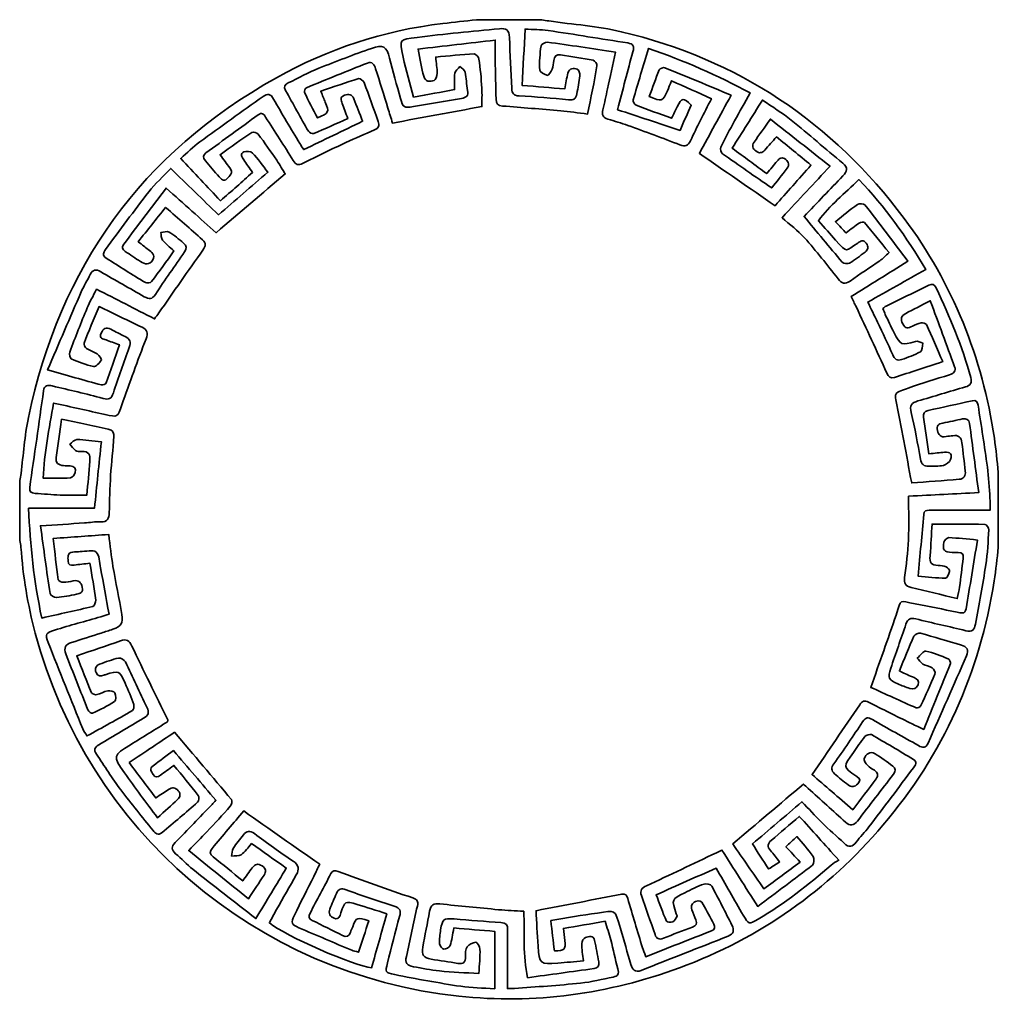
# Model space of a CAD drawing. Header units: inches. Extents: x 3.5 to 54.3, y -95 to -43.9.
import ezdxf

# ---------------------------------------------------------------- set-up
doc = ezdxf.new("R2010")
doc.units = ezdxf.units.IN
doc.header["$MEASUREMENT"] = 0

msp = doc.modelspace()

# ---------------------------------------------------------------- linework, layer by layer
at = {"lineweight": 35}
for points, knots in [([(54.323, -71.244), (54.253, -71.825), (54.203, -72.409), (54.112, -72.986), (53.36, -77.747), (51.469, -81.987), (48.333, -85.665), (45.45, -89.046), (41.946, -91.531), (37.776, -93.064), (34.071, -94.426), (30.25, -94.959), (26.315, -94.537), (15.768, -93.406), (7.068, -85.95), (4.332, -75.704), (3.941, -74.238), (3.691, -72.746), (3.588, -71.23), (3.581, -71.116), (3.545, -71.004), (3.523, -70.891), (3.523, -69.856), (3.523, -68.821), (3.523, -67.787), (3.546, -67.661), (3.574, -67.537), (3.591, -67.411), (3.717, -66.446), (3.778, -65.467), (3.976, -64.517), (5.605, -56.703), (9.855, -50.782), (16.846, -46.884), (19.536, -45.384), (22.417, -44.423), (25.488, -44.07), (26.069, -44.003), (26.649, -43.936), (27.229, -43.868), (28.358, -43.868), (29.487, -43.868), (30.616, -43.868), (30.742, -43.891), (30.867, -43.917), (30.994, -43.935), (32.247, -44.116), (33.523, -44.201), (34.75, -44.491), (40.818, -45.925), (45.71, -49.189), (49.433, -54.176), (51.966, -57.57), (53.495, -61.398), (54.119, -65.586), (54.207, -66.175), (54.256, -66.771), (54.323, -67.363), (54.323, -68.657), (54.323, -69.95), (54.323, -71.244)], [0, 0, 0, 0, 1, 1, 1, 2, 2, 2, 3, 3, 3, 4, 4, 4, 5, 5, 5, 6, 6, 6, 7, 7, 7, 8, 8, 8, 9, 9, 9, 10, 10, 10, 11, 11, 11, 12, 12, 12, 13, 13, 13, 14, 14, 14, 15, 15, 15, 16, 16, 16, 17, 17, 17, 18, 18, 18, 19, 19, 19, 20, 20, 20, 20]), ([(31.092, -90.611), (31.935, -90.474), (32.719, -90.331), (33.508, -90.223), (34.468, -90.092), (34.398, -89.955), (34.715, -91.032), (34.897, -91.65), (35.066, -92.272), (35.247, -92.892), (35.326, -93.164), (35.469, -93.324), (35.788, -93.197), (37.291, -92.603), (38.798, -92.017), (40.302, -91.422), (40.574, -91.314), (40.632, -91.113), (40.498, -90.852), (40.15, -90.174), (39.814, -89.489), (39.444, -88.822), (39.396, -88.735), (39.157, -88.679), (39.045, -88.718), (38.703, -88.838), (38.377, -89.005), (38.052, -89.167), (37.354, -89.514), (37.356, -89.518), (37.604, -90.261), (37.619, -90.305), (37.664, -90.365), (37.649, -90.39), (37.584, -90.499), (37.521, -90.637), (37.42, -90.686), (37.335, -90.728), (37.12, -90.695), (37.095, -90.637), (36.896, -90.183), (36.728, -89.715), (36.56, -89.277), (37.647, -88.794), (38.65, -88.348), (39.674, -87.894), (40.16, -88.735), (40.623, -89.537), (41.086, -90.339), (41.361, -90.816), (41.366, -90.825), (41.858, -90.536), (43.219, -89.733), (44.459, -88.765), (45.65, -87.731), (45.756, -87.64), (45.887, -87.577), (46.04, -87.48), (45.303, -86.661), (44.655, -85.941), (43.993, -85.207), (43.485, -85.643), (43.017, -86.054), (42.538, -86.451), (42.33, -86.624), (42.321, -86.78), (42.497, -86.979), (42.658, -87.162), (42.801, -87.362), (42.971, -87.578), (42.779, -87.698), (42.605, -87.806), (42.395, -87.937), (42.1, -87.479), (41.825, -87.05), (41.561, -86.639), (42.426, -85.901), (43.253, -85.195), (44.129, -84.447), (44.477, -84.814), (44.806, -85.181), (45.158, -85.526), (45.536, -85.896), (45.944, -86.234), (46.322, -86.604), (46.574, -86.852), (46.75, -86.794), (46.946, -86.539), (47.153, -86.268), (47.399, -86.028), (47.605, -85.757), (48.381, -84.739), (49.149, -83.714), (49.915, -82.688), (50.016, -82.553), (50.155, -82.393), (49.915, -82.25), (49.19, -81.817), (48.467, -81.38), (47.732, -80.964), (47.66, -80.924), (47.467, -80.99), (47.401, -81.067), (47.182, -81.326), (46.989, -81.609), (46.797, -81.89), (46.312, -82.601), (46.176, -82.647), (46.972, -83.133), (46.982, -83.139), (46.99, -83.148), (47, -83.154), (47.181, -83.266), (47.159, -83.381), (47.024, -83.521), (46.866, -83.686), (46.699, -83.711), (46.524, -83.576), (46.282, -83.389), (46.047, -83.195), (45.818, -82.993), (45.64, -82.837), (45.642, -82.681), (45.788, -82.476), (46.3, -81.759), (46.8, -81.033), (47.28, -80.295), (47.435, -80.056), (47.561, -80.056), (47.784, -80.185), (48.577, -80.643), (49.381, -81.081), (50.176, -81.535), (50.397, -81.661), (50.559, -81.677), (50.677, -81.407), (51.341, -79.895), (52.012, -78.385), (52.677, -76.872), (52.803, -76.586), (52.699, -76.405), (52.403, -76.319), (51.695, -76.112), (50.989, -75.893), (50.276, -75.703), (50.181, -75.677), (49.982, -75.764), (49.944, -75.849), (49.676, -76.442), (49.437, -77.049), (49.185, -77.664), (49.363, -77.747), (49.478, -77.802), (49.595, -77.854), (49.712, -77.907), (49.832, -77.955), (49.949, -78.01), (50.105, -78.082), (50.251, -78.158), (50.159, -78.378), (50.074, -78.582), (49.922, -78.629), (49.731, -78.567), (49.519, -78.499), (49.31, -78.419), (49.104, -78.334), (48.63, -78.139), (48.573, -78.016), (48.74, -77.524), (49, -76.757), (49.268, -75.994), (49.528, -75.228), (49.615, -74.973), (49.755, -74.888), (50.036, -74.959), (50.9, -75.177), (51.774, -75.354), (52.637, -75.576), (52.97, -75.661), (53.083, -75.541), (53.135, -75.242), (53.312, -74.213), (53.516, -73.188), (53.673, -72.157), (53.765, -71.554), (53.795, -70.942), (53.828, -70.332), (53.833, -70.239), (53.702, -70.055), (53.63, -70.054), (52.729, -70.034), (51.827, -70.041), (50.882, -70.041), (50.851, -70.562), (50.834, -71.124), (50.778, -71.681), (50.743, -72.026), (50.848, -72.189), (51.205, -72.185), (51.343, -72.184), (51.493, -72.206), (51.617, -72.263), (51.699, -72.3), (51.804, -72.432), (51.791, -72.5), (51.764, -72.631), (51.659, -72.852), (51.589, -72.85), (51.116, -72.841), (50.645, -72.784), (50.159, -72.741), (50.262, -71.625), (50.361, -70.585), (50.451, -69.544), (50.467, -69.351), (50.57, -69.322), (50.732, -69.323), (51.344, -69.328), (51.955, -69.325), (52.567, -69.325), (52.998, -69.325), (53.43, -69.325), (53.892, -69.325), (53.892, -69.089), (53.904, -68.891), (53.89, -68.695), (53.853, -68.156), (53.829, -67.614), (53.756, -67.08), (53.611, -66.01), (53.436, -64.945), (53.276, -63.877), (53.25, -63.699), (53.185, -63.591), (52.978, -63.637), (52.212, -63.809), (51.445, -63.979), (50.677, -64.145), (50.477, -64.188), (50.404, -64.299), (50.434, -64.496), (50.529, -65.118), (50.621, -65.741), (50.72, -66.396), (51.024, -66.365), (51.278, -66.334), (51.533, -66.315), (51.828, -66.294), (51.946, -66.414), (51.842, -66.688), (51.791, -66.821), (51.617, -66.96), (51.474, -66.993), (51.227, -67.051), (50.961, -67.031), (50.703, -67.04), (50.451, -67.049), (50.328, -66.933), (50.282, -66.675), (50.138, -65.866), (49.998, -65.055), (49.802, -64.259), (49.712, -63.891), (49.824, -63.748), (50.148, -63.654), (50.97, -63.416), (51.786, -63.156), (52.611, -62.926), (52.889, -62.848), (52.969, -62.706), (52.897, -62.442), (52.455, -60.83), (51.809, -59.296), (51.099, -57.787), (51.008, -57.593), (50.89, -57.561), (50.71, -57.648), (49.973, -58.009), (49.234, -58.367), (48.498, -58.73), (48.438, -58.759), (48.39, -58.814), (48.335, -58.859), (48.378, -58.97), (48.41, -59.071), (48.455, -59.165), (48.6, -59.473), (48.742, -59.783), (48.9, -60.084), (49.27, -60.79), (49.272, -60.78), (50.03, -60.561), (50.138, -60.53), (50.282, -60.622), (50.41, -60.657), (50.368, -60.81), (50.373, -61.044), (50.276, -61.099), (49.973, -61.271), (49.636, -61.386), (49.305, -61.501), (49.083, -61.578), (48.938, -61.486), (48.839, -61.259), (48.592, -60.689), (48.321, -60.129), (48.055, -59.567), (47.892, -59.22), (47.72, -58.878), (47.546, -58.522), (48.564, -57.95), (49.555, -57.393), (50.563, -56.827), (49.55, -55.15), (48.443, -53.581), (47.083, -52.161), (46.368, -52.89), (45.56, -53.497), (44.988, -54.308), (45.314, -54.674), (45.594, -54.99), (45.877, -55.303), (46.515, -56.01), (46.377, -55.879), (47.022, -55.458), (47.178, -55.356), (47.313, -55.261), (47.467, -55.471), (47.603, -55.654), (47.571, -55.799), (47.406, -55.925), (47.145, -56.125), (46.888, -56.335), (46.606, -56.499), (46.514, -56.552), (46.287, -56.526), (46.222, -56.45), (45.549, -55.669), (44.897, -54.87), (44.241, -54.079), (44.925, -53.363), (45.585, -52.66), (46.259, -51.972), (46.492, -51.734), (46.532, -51.554), (46.25, -51.321), (45.353, -50.58), (44.481, -49.81), (43.576, -49.08), (43.115, -48.708), (42.603, -48.4), (42.08, -48.04), (41.537, -48.903), (41.027, -49.712), (40.509, -50.536), (41.131, -50.994), (41.712, -51.422), (42.299, -51.855), (42.495, -51.619), (42.667, -51.411), (42.841, -51.205), (42.967, -51.056), (43.097, -50.966), (43.287, -51.127), (43.45, -51.264), (43.494, -51.407), (43.36, -51.581), (43.089, -51.931), (42.813, -52.279), (42.56, -52.601), (41.685, -51.994), (40.842, -51.416), (40.012, -50.821), (39.937, -50.766), (39.882, -50.57), (39.921, -50.488), (40.14, -50.022), (40.385, -49.567), (40.633, -49.114), (40.89, -48.643), (41.16, -48.179), (41.448, -47.67), (39.743, -46.758), (38.019, -45.996), (36.169, -45.362), (35.885, -46.295), (35.618, -47.155), (35.371, -48.022), (35.349, -48.099), (35.442, -48.273), (35.519, -48.304), (36.118, -48.538), (36.725, -48.749), (37.362, -48.979), (37.472, -48.762), (37.573, -48.579), (37.658, -48.39), (37.872, -47.909), (37.996, -47.887), (38.382, -48.296), (38.194, -48.722), (38.002, -49.156), (37.801, -49.612), (36.696, -49.246), (35.642, -48.898), (34.562, -48.54), (34.833, -47.502), (35.077, -46.513), (35.357, -45.534), (35.441, -45.24), (35.364, -45.12), (35.09, -45.077), (33.712, -44.86), (32.334, -44.635), (30.954, -44.432), (30.567, -44.375), (30.17, -44.381), (29.76, -44.357), (29.707, -45.349), (29.658, -46.285), (29.606, -47.275), (30.367, -47.34), (31.086, -47.401), (31.817, -47.463), (31.875, -47.166), (31.914, -46.898), (31.982, -46.638), (32.049, -46.381), (32.279, -46.369), (32.467, -46.431), (32.544, -46.457), (32.611, -46.661), (32.6, -46.777), (32.572, -47.092), (32.497, -47.402), (32.446, -47.714), (32.404, -47.967), (32.287, -48.058), (32.011, -48.029), (31.159, -47.939), (30.304, -47.866), (29.448, -47.822), (29.152, -47.806), (29.079, -47.706), (29.071, -47.427), (29.044, -46.547), (28.97, -45.668), (28.951, -44.788), (28.943, -44.392), (28.754, -44.305), (28.423, -44.339), (26.999, -44.486), (25.569, -44.592), (24.152, -44.793), (23.226, -44.924), (23.225, -44.817), (23.429, -45.819), (23.57, -46.514), (23.784, -47.195), (23.966, -47.886), (24.725, -47.749), (25.402, -47.626), (26.1, -47.499), (26.1, -47.201), (26.073, -46.917), (26.113, -46.643), (26.131, -46.519), (26.283, -46.415), (26.374, -46.302), (26.469, -46.398), (26.622, -46.482), (26.647, -46.594), (26.715, -46.902), (26.707, -47.226), (26.771, -47.535), (26.83, -47.821), (26.704, -47.91), (26.457, -47.951), (25.624, -48.09), (24.792, -48.241), (23.959, -48.379), (23.473, -48.46), (23.424, -48.435), (23.29, -47.964), (23.09, -47.264), (22.915, -46.558), (22.724, -45.857), (22.558, -45.244), (22.392, -45.14), (21.786, -45.355), (20.869, -45.68), (19.956, -46.022), (19.055, -46.389), (18.513, -46.61), (17.996, -46.892), (17.468, -47.148), (17.295, -47.231), (17.217, -47.346), (17.325, -47.54), (17.721, -48.247), (18.107, -48.958), (18.512, -49.659), (18.554, -49.731), (18.72, -49.806), (18.786, -49.779), (19.377, -49.533), (19.958, -49.265), (20.555, -48.997), (20.445, -48.698), (20.354, -48.458), (20.269, -48.215), (20.213, -48.053), (20.111, -47.887), (20.379, -47.791), (20.608, -47.71), (20.773, -47.739), (20.867, -47.972), (21.02, -48.35), (21.164, -48.731), (21.324, -49.14), (20.288, -49.637), (19.287, -50.118), (18.267, -50.607), (18.19, -50.487), (18.125, -50.392), (18.067, -50.294), (17.609, -49.528), (17.141, -48.768), (16.704, -47.99), (16.548, -47.713), (16.398, -47.68), (16.158, -47.852), (15.061, -48.639), (13.958, -49.416), (12.87, -50.214), (12.525, -50.467), (12.219, -50.773), (11.881, -51.066), (12.59, -51.822), (13.262, -52.538), (13.945, -53.266), (14.519, -52.76), (15.062, -52.281), (15.614, -51.793), (15.447, -51.56), (15.293, -51.355), (15.15, -51.141), (15.056, -51.002), (14.955, -50.815), (15.161, -50.725), (15.283, -50.671), (15.526, -50.698), (15.61, -50.787), (15.897, -51.092), (16.138, -51.44), (16.406, -51.784), (15.542, -52.526), (14.709, -53.243), (13.839, -53.991), (13.026, -53.202), (12.21, -52.411), (11.362, -51.589), (10.972, -52.001), (10.559, -52.374), (10.221, -52.805), (9.454, -53.785), (8.723, -54.792), (7.983, -55.792), (7.873, -55.94), (7.8, -56.107), (8.016, -56.242), (8.691, -56.668), (9.362, -57.1), (10.046, -57.511), (10.12, -57.555), (10.317, -57.521), (10.368, -57.454), (10.767, -56.937), (11.144, -56.402), (11.531, -55.87), (11.306, -55.662), (11.099, -55.502), (10.936, -55.305), (10.861, -55.213), (10.873, -55.05), (10.845, -54.919), (10.99, -54.905), (11.172, -54.83), (11.274, -54.89), (11.546, -55.048), (11.784, -55.264), (12.034, -55.459), (12.204, -55.592), (12.21, -55.733), (12.084, -55.913), (11.572, -56.644), (11.061, -57.376), (10.57, -58.121), (10.399, -58.381), (10.236, -58.383), (9.993, -58.242), (9.241, -57.806), (8.479, -57.389), (7.73, -56.948), (7.48, -56.802), (7.319, -56.832), (7.189, -57.086), (7.034, -57.389), (6.855, -57.68), (6.719, -57.991), (6.137, -59.321), (5.567, -60.657), (4.971, -62.042), (5.962, -62.321), (6.861, -62.579), (7.764, -62.821), (7.836, -62.84), (7.994, -62.772), (8.016, -62.71), (8.253, -62.065), (8.469, -61.413), (8.699, -60.738), (8.441, -60.645), (8.22, -60.573), (8.004, -60.485), (7.856, -60.424), (7.63, -60.415), (7.755, -60.136), (7.861, -59.901), (7.999, -59.801), (8.248, -59.931), (8.498, -60.061), (8.75, -60.186), (9.002, -60.312), (9.251, -60.436), (9.318, -60.598), (9.211, -60.879), (8.916, -61.658), (8.639, -62.443), (8.384, -63.236), (8.286, -63.544), (8.149, -63.598), (7.848, -63.518), (6.976, -63.285), (6.095, -63.084), (5.217, -62.871), (4.988, -62.816), (4.805, -62.821), (4.762, -63.128), (4.527, -64.8), (4.283, -66.472), (4.043, -68.144), (4.013, -68.352), (4.113, -68.44), (4.319, -68.45), (4.753, -68.473), (5.186, -68.519), (5.62, -68.534), (6.074, -68.549), (6.528, -68.537), (7.013, -68.537), (7.064, -67.943), (7.113, -67.359), (7.165, -66.775), (7.193, -66.46), (7.125, -66.24), (6.736, -66.278), (6.635, -66.288), (6.507, -66.278), (6.428, -66.223), (6.311, -66.141), (6.226, -66.012), (6.127, -65.902), (6.246, -65.815), (6.366, -65.65), (6.482, -65.653), (6.901, -65.66), (7.319, -65.724), (7.761, -65.77), (7.641, -66.933), (7.525, -68.059), (7.406, -69.217), (6.253, -69.217), (5.13, -69.217), (3.985, -69.217), (4.061, -71.139), (4.268, -73.006), (4.666, -74.916), (5.592, -74.709), (6.462, -74.522), (7.326, -74.309), (7.399, -74.291), (7.485, -74.089), (7.471, -73.984), (7.387, -73.359), (7.277, -72.736), (7.169, -72.075), (6.877, -72.108), (6.613, -72.137), (6.349, -72.168), (6.182, -72.188), (6.034, -72.179), (6.033, -71.956), (6.033, -71.761), (5.982, -71.533), (6.277, -71.497), (6.405, -71.481), (6.535, -71.474), (6.664, -71.472), (6.949, -71.467), (7.327, -71.355), (7.492, -71.495), (7.672, -71.646), (7.664, -72.03), (7.719, -72.316), (7.871, -73.107), (8.013, -73.9), (8.162, -74.709), (8.001, -74.762), (7.87, -74.81), (7.736, -74.848), (6.936, -75.08), (6.133, -75.298), (5.337, -75.543), (4.865, -75.689), (4.83, -75.74), (5.006, -76.192), (5.589, -77.688), (6.194, -79.175), (6.795, -80.664), (6.842, -80.78), (6.923, -80.882), (7.015, -81.036), (7.82, -80.591), (8.601, -80.167), (9.371, -79.722), (9.437, -79.684), (9.477, -79.498), (9.446, -79.41), (9.313, -79.034), (9.159, -78.666), (8.995, -78.302), (8.689, -77.621), (8.685, -77.624), (7.965, -77.862), (7.943, -77.87), (7.919, -77.872), (7.897, -77.881), (7.721, -77.958), (7.576, -77.939), (7.49, -77.746), (7.399, -77.543), (7.478, -77.391), (7.666, -77.318), (7.993, -77.191), (8.325, -77.066), (8.666, -76.99), (8.764, -76.969), (8.958, -77.092), (9.01, -77.197), (9.394, -77.975), (9.742, -78.771), (10.126, -79.549), (10.26, -79.82), (10.206, -79.969), (9.956, -80.115), (9.176, -80.571), (8.407, -81.048), (7.625, -81.502), (7.4, -81.633), (7.359, -81.762), (7.506, -81.975), (7.93, -82.595), (8.325, -83.237), (8.774, -83.838), (9.307, -84.554), (9.882, -85.239), (10.444, -85.932), (10.564, -86.08), (10.702, -86.227), (10.913, -86.049), (11.531, -85.526), (12.155, -85.01), (12.76, -84.473), (12.826, -84.414), (12.842, -84.193), (12.786, -84.12), (12.381, -83.593), (11.951, -83.085), (11.525, -82.567), (11.264, -82.756), (11.045, -82.912), (10.828, -83.072), (10.691, -83.173), (10.576, -83.228), (10.451, -83.04), (10.342, -82.877), (10.26, -82.732), (10.45, -82.585), (10.801, -82.314), (11.158, -82.051), (11.501, -81.793), (12.251, -82.669), (12.974, -83.514), (13.707, -84.369), (13.632, -84.451), (13.571, -84.52), (13.507, -84.586), (12.871, -85.246), (12.239, -85.911), (11.595, -86.564), (11.379, -86.782), (11.391, -86.949), (11.619, -87.145), (11.922, -87.405), (12.193, -87.704), (12.506, -87.951), (13.58, -88.802), (14.667, -89.637), (15.786, -90.508), (16.343, -89.584), (16.848, -88.746), (17.363, -87.891), (16.731, -87.447), (16.147, -87.036), (15.558, -86.623), (15.373, -86.83), (15.224, -87.054), (15.02, -87.201), (14.9, -87.287), (14.692, -87.25), (14.523, -87.269), (14.548, -87.134), (14.537, -86.977), (14.605, -86.87), (14.762, -86.623), (14.96, -86.403), (15.138, -86.169), (15.305, -85.95), (15.475, -85.932), (15.705, -86.102), (16.367, -86.59), (17.033, -87.075), (17.716, -87.532), (18.022, -87.736), (18.049, -87.946), (17.882, -88.237), (17.537, -88.838), (17.197, -89.441), (16.858, -90.045), (16.728, -90.275), (16.607, -90.511), (16.487, -90.735), (17.27, -91.395), (20.91, -92.994), (21.787, -93.06), (22.045, -92.15), (22.305, -91.231), (22.58, -90.26), (22.035, -90.089), (21.537, -89.926), (21.034, -89.777), (20.403, -89.592), (20.401, -89.597), (20.197, -90.219), (20.141, -90.39), (20.104, -90.587), (19.85, -90.495), (19.624, -90.413), (19.54, -90.243), (19.625, -90.018), (19.729, -89.744), (19.856, -89.479), (19.967, -89.208), (20.065, -88.965), (20.208, -88.919), (20.462, -89.012), (21.288, -89.314), (22.118, -89.608), (22.957, -89.867), (23.273, -89.965), (23.33, -90.094), (23.244, -90.398), (23.016, -91.198), (22.815, -92.006), (22.611, -92.814), (22.492, -93.29), (22.493, -93.323), (22.99, -93.42), (24.129, -93.643), (25.272, -93.851), (26.42, -94.026), (26.98, -94.112), (27.553, -94.111), (28.184, -94.154), (28.184, -93.132), (28.184, -92.185), (28.184, -91.177), (27.481, -91.118), (26.766, -91.058), (26.064, -90.998), (25.993, -91.345), (25.956, -91.639), (25.862, -91.915), (25.831, -92.007), (25.647, -92.113), (25.548, -92.099), (25.456, -92.086), (25.322, -91.927), (25.316, -91.826), (25.3, -91.583), (25.333, -91.334), (25.374, -91.092), (25.471, -90.526), (25.51, -90.492), (26.08, -90.531), (26.889, -90.586), (27.696, -90.672), (28.505, -90.716), (28.791, -90.732), (28.852, -90.84), (28.849, -91.102), (28.836, -92.099), (28.843, -93.097), (28.843, -94.142), (28.973, -94.142), (29.088, -94.149), (29.201, -94.14), (30.348, -94.051), (31.497, -93.979), (32.641, -93.86), (33.21, -93.801), (33.771, -93.658), (34.334, -93.546), (34.573, -93.499), (34.65, -93.374), (34.576, -93.116), (34.433, -92.62), (34.338, -92.112), (34.207, -91.612), (34.123, -91.288), (34.011, -90.971), (33.911, -90.648), (33.156, -90.78), (32.456, -90.902), (31.748, -91.025), (31.775, -91.25), (31.801, -91.447), (31.824, -91.645), (31.877, -92.109), (31.798, -92.192), (31.276, -92.178), (31.217, -91.675), (31.157, -91.166), (31.092, -90.611)], [0, 0, 0, 0, 1, 1, 1, 2, 2, 2, 3, 3, 3, 4, 4, 4, 5, 5, 5, 6, 6, 6, 7, 7, 7, 8, 8, 8, 9, 9, 9, 10, 10, 10, 11, 11, 11, 12, 12, 12, 13, 13, 13, 14, 14, 14, 15, 15, 15, 16, 16, 16, 17, 17, 17, 18, 18, 18, 19, 19, 19, 20, 20, 20, 21, 21, 21, 22, 22, 22, 23, 23, 23, 24, 24, 24, 25, 25, 25, 26, 26, 26, 27, 27, 27, 28, 28, 28, 29, 29, 29, 30, 30, 30, 31, 31, 31, 32, 32, 32, 33, 33, 33, 34, 34, 34, 35, 35, 35, 36, 36, 36, 37, 37, 37, 38, 38, 38, 39, 39, 39, 40, 40, 40, 41, 41, 41, 42, 42, 42, 43, 43, 43, 44, 44, 44, 45, 45, 45, 46, 46, 46, 47, 47, 47, 48, 48, 48, 49, 49, 49, 50, 50, 50, 51, 51, 51, 52, 52, 52, 53, 53, 53, 54, 54, 54, 55, 55, 55, 56, 56, 56, 57, 57, 57, 58, 58, 58, 59, 59, 59, 60, 60, 60, 61, 61, 61, 62, 62, 62, 63, 63, 63, 64, 64, 64, 65, 65, 65, 66, 66, 66, 67, 67, 67, 68, 68, 68, 69, 69, 69, 70, 70, 70, 71, 71, 71, 72, 72, 72, 73, 73, 73, 74, 74, 74, 75, 75, 75, 76, 76, 76, 77, 77, 77, 78, 78, 78, 79, 79, 79, 80, 80, 80, 81, 81, 81, 82, 82, 82, 83, 83, 83, 84, 84, 84, 85, 85, 85, 86, 86, 86, 87, 87, 87, 88, 88, 88, 89, 89, 89, 90, 90, 90, 91, 91, 91, 92, 92, 92, 93, 93, 93, 94, 94, 94, 95, 95, 95, 96, 96, 96, 97, 97, 97, 98, 98, 98, 99, 99, 99, 100, 100, 100, 101, 101, 101, 102, 102, 102, 103, 103, 103, 104, 104, 104, 105, 105, 105, 106, 106, 106, 107, 107, 107, 108, 108, 108, 109, 109, 109, 110, 110, 110, 111, 111, 111, 112, 112, 112, 113, 113, 113, 114, 114, 114, 115, 115, 115, 116, 116, 116, 117, 117, 117, 118, 118, 118, 119, 119, 119, 120, 120, 120, 121, 121, 121, 122, 122, 122, 123, 123, 123, 124, 124, 124, 125, 125, 125, 126, 126, 126, 127, 127, 127, 128, 128, 128, 129, 129, 129, 130, 130, 130, 131, 131, 131, 132, 132, 132, 133, 133, 133, 134, 134, 134, 135, 135, 135, 136, 136, 136, 137, 137, 137, 138, 138, 138, 139, 139, 139, 140, 140, 140, 141, 141, 141, 142, 142, 142, 143, 143, 143, 144, 144, 144, 145, 145, 145, 146, 146, 146, 147, 147, 147, 148, 148, 148, 149, 149, 149, 150, 150, 150, 151, 151, 151, 152, 152, 152, 153, 153, 153, 154, 154, 154, 155, 155, 155, 156, 156, 156, 157, 157, 157, 158, 158, 158, 159, 159, 159, 160, 160, 160, 161, 161, 161, 162, 162, 162, 163, 163, 163, 164, 164, 164, 165, 165, 165, 166, 166, 166, 167, 167, 167, 168, 168, 168, 169, 169, 169, 170, 170, 170, 171, 171, 171, 172, 172, 172, 173, 173, 173, 174, 174, 174, 175, 175, 175, 176, 176, 176, 177, 177, 177, 178, 178, 178, 179, 179, 179, 180, 180, 180, 181, 181, 181, 182, 182, 182, 183, 183, 183, 184, 184, 184, 185, 185, 185, 186, 186, 186, 187, 187, 187, 188, 188, 188, 189, 189, 189, 190, 190, 190, 191, 191, 191, 192, 192, 192, 193, 193, 193, 194, 194, 194, 195, 195, 195, 196, 196, 196, 197, 197, 197, 198, 198, 198, 199, 199, 199, 200, 200, 200, 201, 201, 201, 202, 202, 202, 203, 203, 203, 204, 204, 204, 205, 205, 205, 206, 206, 206, 207, 207, 207, 208, 208, 208, 209, 209, 209, 210, 210, 210, 211, 211, 211, 212, 212, 212, 213, 213, 213, 214, 214, 214, 215, 215, 215, 216, 216, 216, 217, 217, 217, 218, 218, 218, 219, 219, 219, 220, 220, 220, 221, 221, 221, 222, 222, 222, 223, 223, 223, 224, 224, 224, 225, 225, 225, 226, 226, 226, 227, 227, 227, 228, 228, 228, 229, 229, 229, 230, 230, 230, 231, 231, 231, 232, 232, 232, 233, 233, 233, 234, 234, 234, 235, 235, 235, 236, 236, 236, 237, 237, 237, 238, 238, 238, 239, 239, 239, 240, 240, 240, 241, 241, 241, 242, 242, 242, 243, 243, 243, 244, 244, 244, 245, 245, 245, 246, 246, 246, 247, 247, 247, 248, 248, 248, 249, 249, 249, 250, 250, 250, 251, 251, 251, 252, 252, 252, 253, 253, 253, 254, 254, 254, 255, 255, 255, 256, 256, 256, 257, 257, 257, 258, 258, 258, 259, 259, 259, 260, 260, 260, 261, 261, 261, 262, 262, 262, 263, 263, 263, 264, 264, 264, 265, 265, 265, 266, 266, 266, 267, 267, 267, 268, 268, 268, 269, 269, 269, 270, 270, 270, 271, 271, 271, 272, 272, 272, 273, 273, 273, 274, 274, 274, 275, 275, 275, 276, 276, 276, 277, 277, 277, 278, 278, 278, 279, 279, 279, 280, 280, 280, 281, 281, 281, 282, 282, 282, 283, 283, 283, 284, 284, 284, 285, 285, 285, 286, 286, 286, 287, 287, 287, 288, 288, 288, 289, 289, 289, 290, 290, 290, 291, 291, 291, 292, 292, 292, 293, 293, 293, 294, 294, 294, 295, 295, 295, 296, 296, 296, 297, 297, 297, 298, 298, 298, 299, 299, 299, 300, 300, 300, 301, 301, 301, 302, 302, 302, 303, 303, 303, 304, 304, 304, 305, 305, 305, 306, 306, 306, 307, 307, 307, 308, 308, 308, 309, 309, 309, 310, 310, 310, 311, 311, 311, 312, 312, 312, 313, 313, 313, 314, 314, 314, 315, 315, 315, 316, 316, 316, 317, 317, 317, 318, 318, 318, 318]), ([(9.212, -82.416), (10.033, -81.865), (10.81, -81.344), (11.557, -80.844), (12.558, -82.021), (13.542, -83.172), (14.51, -84.336), (14.561, -84.398), (14.524, -84.605), (14.456, -84.682), (14.062, -85.133), (13.648, -85.567), (13.237, -86.004), (12.943, -86.315), (12.643, -86.622), (12.298, -86.98), (13.351, -87.829), (14.364, -88.646), (15.405, -89.485), (15.694, -89.042), (15.95, -88.65), (16.205, -88.258), (16.328, -88.067), (16.305, -87.92), (16.106, -87.782), (15.893, -87.634), (15.74, -87.673), (15.599, -87.87), (15.437, -88.094), (15.272, -88.317), (15.098, -88.555), (14.567, -88.122), (14.072, -87.707), (13.563, -87.31), (13.378, -87.164), (13.377, -87.025), (13.511, -86.866), (14.068, -86.203), (14.629, -85.543), (15.152, -84.926), (16.493, -85.867), (17.786, -86.773), (19.095, -87.692), (19.005, -87.877), (18.9, -88.099), (18.79, -88.319), (18.456, -88.991), (18.112, -89.659), (17.788, -90.337), (17.598, -90.733), (17.631, -90.818), (18.016, -90.985), (18.931, -91.382), (19.85, -91.769), (20.769, -92.156), (20.861, -92.195), (20.962, -92.212), (21.116, -92.255), (21.298, -91.694), (21.473, -91.159), (21.646, -90.626), (21.046, -90.418), (20.993, -90.442), (20.808, -90.932), (20.77, -91.031), (20.725, -91.127), (20.692, -91.227), (20.62, -91.448), (20.482, -91.488), (20.285, -91.389), (19.76, -91.126), (19.236, -90.864), (18.71, -90.604), (18.536, -90.518), (18.507, -90.397), (18.595, -90.23), (18.958, -89.547), (19.32, -88.863), (19.678, -88.178), (19.766, -88.009), (19.869, -87.996), (20.048, -88.061), (21.336, -88.53), (22.627, -88.992), (23.923, -89.44), (24.159, -89.521), (24.228, -89.608), (24.167, -89.865), (23.961, -90.733), (23.793, -91.609), (23.595, -92.478), (23.52, -92.807), (23.634, -92.96), (23.957, -93.008), (24.409, -93.076), (24.857, -93.186), (25.311, -93.23), (25.984, -93.295), (26.661, -93.318), (27.359, -93.36), (27.385, -92.891), (27.427, -92.494), (27.417, -92.098), (27.414, -91.971), (27.265, -91.737), (27.201, -91.743), (27.04, -91.759), (26.839, -91.848), (26.748, -91.975), (26.658, -92.102), (26.657, -92.311), (26.663, -92.483), (26.673, -92.78), (26.56, -92.886), (26.266, -92.835), (25.803, -92.754), (25.337, -92.695), (24.874, -92.615), (24.482, -92.547), (24.375, -92.404), (24.444, -91.999), (24.551, -91.375), (24.694, -90.757), (24.798, -90.132), (24.853, -89.8), (25.024, -89.714), (25.336, -89.748), (26.352, -89.857), (27.369, -89.956), (28.386, -90.049), (28.816, -90.088), (29.248, -90.102), (29.692, -90.127), (29.733, -91.286), (29.636, -92.415), (29.891, -93.581), (31.059, -93.419), (32.197, -93.261), (33.335, -93.104), (33.54, -93.076), (33.616, -92.958), (33.58, -92.761), (33.511, -92.393), (33.439, -92.025), (33.369, -91.657), (33.308, -91.34), (33.061, -91.441), (32.897, -91.492), (32.803, -91.521), (32.696, -91.698), (32.695, -91.81), (32.693, -92.097), (32.747, -92.385), (32.783, -92.705), (32.324, -92.745), (31.894, -92.789), (31.462, -92.819), (30.517, -92.886), (30.506, -92.884), (30.429, -91.943), (30.377, -91.303), (30.36, -90.66), (30.331, -90.102), (31.85, -89.81), (33.312, -89.53), (34.773, -89.243), (34.977, -89.202), (35.034, -89.29), (35.085, -89.465), (35.333, -90.321), (35.593, -91.173), (35.851, -92.026), (35.89, -92.155), (35.942, -92.28), (36.019, -92.491), (37.183, -92.033), (38.304, -91.59), (39.428, -91.154), (39.624, -91.078), (39.638, -90.956), (39.556, -90.797), (39.377, -90.454), (39.195, -90.112), (39.01, -89.772), (38.921, -89.609), (38.802, -89.531), (38.606, -89.628), (38.418, -89.721), (38.337, -89.839), (38.422, -90.049), (38.492, -90.223), (38.536, -90.408), (38.613, -90.579), (38.701, -90.774), (38.651, -90.881), (38.451, -90.954), (37.945, -91.14), (37.441, -91.333), (36.94, -91.533), (36.718, -91.621), (36.579, -91.561), (36.503, -91.34), (36.27, -90.665), (36.041, -89.988), (35.801, -89.316), (35.704, -89.043), (35.813, -88.923), (36.058, -88.81), (37.272, -88.249), (38.477, -87.67), (39.686, -87.097), (39.778, -87.053), (39.871, -87.009), (39.978, -86.958), (40.589, -87.922), (41.19, -88.87), (41.831, -89.882), (42.805, -89.153), (43.749, -88.459), (44.672, -87.738), (44.757, -87.671), (44.779, -87.386), (44.71, -87.287), (44.451, -86.917), (44.142, -86.582), (43.872, -86.259), (43.662, -86.45), (43.484, -86.612), (43.298, -86.78), (43.537, -87.04), (43.766, -87.288), (44.032, -87.578), (43.401, -88.043), (42.795, -88.491), (42.15, -88.967), (41.585, -88.148), (41.059, -87.388), (40.539, -86.635), (41.782, -85.584), (42.99, -84.562), (44.208, -83.532), (44.281, -83.597), (44.368, -83.675), (44.454, -83.753), (45.098, -84.337), (45.743, -84.921), (46.387, -85.506), (46.617, -85.716), (46.82, -85.7), (47.011, -85.45), (47.633, -84.639), (48.255, -83.828), (48.883, -83.022), (49.011, -82.858), (49.005, -82.718), (48.845, -82.6), (48.543, -82.378), (48.242, -82.153), (47.924, -81.956), (47.647, -81.785), (47.465, -81.996), (47.36, -82.2), (47.321, -82.275), (47.451, -82.467), (47.542, -82.573), (47.631, -82.675), (47.768, -82.738), (47.888, -82.813), (48.076, -82.932), (48.104, -83.092), (47.978, -83.262), (47.582, -83.797), (47.177, -84.325), (46.77, -84.864), (46.022, -84.219), (45.311, -83.607), (44.652, -83.038), (45.487, -81.819), (46.313, -80.621), (47.127, -79.415), (47.259, -79.22), (47.383, -79.178), (47.59, -79.284), (48.302, -79.645), (49.018, -79.997), (49.733, -80.351), (49.941, -80.454), (50.152, -80.552), (50.456, -80.698), (50.929, -79.535), (51.39, -78.412), (51.836, -77.282), (51.86, -77.221), (51.786, -77.059), (51.722, -77.033), (51.344, -76.879), (50.961, -76.713), (50.564, -76.638), (50.441, -76.615), (50.267, -76.867), (50.116, -76.993), (50.213, -77.098), (50.293, -77.23), (50.41, -77.302), (50.558, -77.392), (50.753, -77.408), (50.893, -77.505), (50.977, -77.563), (51.065, -77.744), (51.034, -77.822), (50.808, -78.375), (50.558, -78.918), (50.3, -79.457), (50.268, -79.523), (50.119, -79.601), (50.066, -79.578), (49.264, -79.228), (48.47, -78.862), (47.702, -78.512), (48.158, -77.217), (48.599, -75.994), (49.018, -74.764), (49.327, -73.86), (49.122, -74.035), (50.01, -74.179), (50.739, -74.298), (51.458, -74.477), (52.185, -74.61), (52.355, -74.642), (52.601, -74.756), (52.655, -74.431), (52.846, -73.266), (53.039, -72.1), (53.242, -70.867), (52.688, -70.817), (52.225, -70.761), (51.761, -70.745), (51.673, -70.742), (51.52, -70.885), (51.499, -70.983), (51.413, -71.385), (51.508, -71.487), (51.92, -71.509), (52.026, -71.515), (52.132, -71.525), (52.238, -71.519), (52.455, -71.506), (52.533, -71.6), (52.504, -71.815), (52.436, -72.315), (52.38, -72.817), (52.311, -73.316), (52.287, -73.497), (52.239, -73.674), (52.19, -73.908), (51.362, -73.707), (50.58, -73.507), (49.792, -73.329), (49.487, -73.261), (49.42, -73.112), (49.461, -72.813), (49.55, -72.162), (49.627, -71.507), (49.656, -70.851), (49.689, -70.115), (49.664, -69.376), (49.664, -68.595), (50.925, -68.53), (52.092, -68.47), (53.305, -68.408), (53.144, -67.189), (52.989, -66.002), (52.832, -64.816), (52.803, -64.6), (52.655, -64.551), (52.472, -64.586), (52.127, -64.652), (51.785, -64.737), (51.44, -64.801), (51.22, -64.843), (51.098, -64.931), (51.159, -65.179), (51.219, -65.419), (51.34, -65.555), (51.608, -65.502), (51.723, -65.479), (51.841, -65.473), (51.957, -65.455), (52.246, -65.411), (52.403, -65.53), (52.436, -65.823), (52.491, -66.313), (52.557, -66.802), (52.609, -67.292), (52.633, -67.523), (52.528, -67.696), (52.288, -67.717), (51.45, -67.789), (50.611, -67.846), (49.825, -67.905), (49.544, -66.423), (49.286, -65.005), (48.998, -63.594), (48.943, -63.32), (49.011, -63.201), (49.254, -63.128), (49.389, -63.088), (49.516, -63.024), (49.65, -62.98), (50.363, -62.748), (51.077, -62.514), (51.793, -62.29), (52.01, -62.223), (52.133, -62.099), (52.054, -61.879), (51.645, -60.748), (51.224, -59.622), (50.793, -58.454), (50.307, -58.705), (49.913, -58.908), (49.519, -59.111), (49.277, -59.236), (49.228, -59.384), (49.361, -59.65), (49.503, -59.933), (49.65, -59.883), (49.862, -59.773), (50.006, -59.698), (50.163, -59.635), (50.322, -59.605), (50.406, -59.589), (50.561, -59.63), (50.589, -59.69), (50.871, -60.299), (51.134, -60.918), (51.436, -61.613), (50.533, -61.908), (49.734, -62.171), (48.933, -62.429), (48.728, -62.495), (48.626, -62.4), (48.537, -62.203), (48.014, -61.05), (47.474, -59.905), (46.939, -58.758), (46.861, -58.591), (46.776, -58.428), (46.682, -58.24), (47.649, -57.636), (48.592, -57.046), (49.624, -56.401), (48.879, -55.415), (48.151, -54.439), (47.402, -53.48), (47.345, -53.407), (47.096, -53.39), (47.011, -53.45), (46.623, -53.726), (46.262, -54.039), (45.871, -54.354), (46.084, -54.577), (46.256, -54.759), (46.423, -54.935), (46.672, -54.742), (46.879, -54.567), (47.104, -54.418), (47.171, -54.373), (47.336, -54.358), (47.373, -54.4), (47.804, -54.904), (48.22, -55.42), (48.654, -55.951), (48.456, -56.129), (48.328, -56.27), (48.176, -56.375), (47.666, -56.732), (47.138, -57.063), (46.635, -57.429), (46.358, -57.63), (46.2, -57.564), (46.003, -57.313), (45.439, -56.591), (44.871, -55.871), (44.263, -55.188), (43.922, -54.805), (43.498, -54.497), (43.098, -54.144), (43.986, -53.191), (44.774, -52.345), (45.589, -51.469), (44.549, -50.65), (43.545, -49.859), (42.49, -49.029), (42.193, -49.45), (41.914, -49.837), (41.642, -50.23), (41.518, -50.409), (41.576, -50.55), (41.742, -50.681), (41.921, -50.822), (42.062, -50.787), (42.199, -50.633), (42.395, -50.414), (42.589, -50.194), (42.808, -49.949), (43.402, -50.435), (43.989, -50.914), (44.599, -51.412), (43.958, -52.137), (43.338, -52.838), (42.734, -53.521), (41.409, -52.607), (40.109, -51.71), (38.806, -50.81), (39.339, -49.832), (39.871, -48.855), (40.454, -47.786), (39.284, -47.298), (38.152, -46.821), (37.013, -46.361), (36.939, -46.33), (36.75, -46.399), (36.722, -46.466), (36.532, -46.926), (36.372, -47.397), (36.205, -47.858), (36.844, -48.139), (36.913, -48.113), (37.144, -47.557), (37.21, -47.399), (37.276, -47.24), (37.36, -47.04), (38.059, -47.353), (38.726, -47.652), (39.43, -47.967), (39.039, -48.746), (38.675, -49.441), (38.343, -50.151), (38.212, -50.429), (38.067, -50.466), (37.796, -50.362), (36.9, -50.014), (35.997, -49.682), (35.093, -49.355), (34.751, -49.231), (34.401, -49.13), (34.052, -49.028), (33.798, -48.953), (33.727, -48.802), (33.791, -48.55), (33.884, -48.186), (33.959, -47.818), (34.038, -47.451), (34.171, -46.838), (34.301, -46.224), (34.446, -45.546), (33.227, -45.367), (32.069, -45.19), (30.908, -45.036), (30.806, -45.022), (30.596, -45.145), (30.586, -45.224), (30.53, -45.639), (30.493, -46.063), (30.52, -46.48), (30.526, -46.587), (30.776, -46.705), (30.935, -46.758), (30.975, -46.771), (31.118, -46.563), (31.167, -46.439), (31.221, -46.3), (31.228, -46.141), (31.244, -45.989), (31.266, -45.772), (31.382, -45.663), (31.595, -45.694), (32.162, -45.777), (32.731, -45.861), (33.293, -45.974), (33.378, -45.991), (33.505, -46.176), (33.49, -46.262), (33.346, -47.09), (33.175, -47.914), (33.006, -48.763), (32.509, -48.705), (32.058, -48.641), (31.605, -48.6), (30.599, -48.509), (29.592, -48.425), (28.585, -48.348), (28.35, -48.33), (28.254, -48.217), (28.249, -47.994), (28.236, -47.313), (28.219, -46.631), (28.207, -45.95), (28.201, -45.636), (28.206, -45.322), (28.206, -44.929), (26.855, -45.086), (25.559, -45.237), (24.204, -45.395), (24.314, -45.937), (24.391, -46.374), (24.495, -46.805), (24.567, -47.103), (24.832, -47.091), (25.038, -47.027), (25.123, -47.002), (25.19, -46.783), (25.191, -46.651), (25.195, -46.385), (25.149, -46.117), (25.119, -45.808), (25.796, -45.747), (26.458, -45.677), (27.123, -45.641), (27.201, -45.637), (27.35, -45.807), (27.364, -45.91), (27.434, -46.41), (27.48, -46.913), (27.511, -47.417), (27.532, -47.751), (27.515, -48.088), (27.515, -48.375), (25.938, -48.666), (24.41, -48.948), (22.873, -49.232), (22.795, -48.973), (22.719, -48.715), (22.64, -48.458), (22.428, -47.775), (22.22, -47.091), (21.999, -46.411), (21.937, -46.217), (21.838, -46.015), (21.571, -46.121), (20.514, -46.541), (19.459, -46.964), (18.408, -47.398), (18.348, -47.423), (18.279, -47.583), (18.305, -47.638), (18.518, -48.088), (18.753, -48.529), (18.978, -48.966), (19.577, -48.718), (19.606, -48.65), (19.386, -48.147), (19.313, -47.98), (19.245, -47.809), (19.149, -47.579), (19.831, -47.349), (20.471, -47.124), (21.119, -46.928), (21.19, -46.907), (21.368, -47.035), (21.404, -47.129), (21.66, -47.797), (21.889, -48.475), (22.132, -49.147), (22.211, -49.364), (22.154, -49.5), (21.939, -49.591), (21.442, -49.801), (20.946, -50.013), (20.457, -50.241), (19.703, -50.594), (18.953, -50.959), (18.205, -51.325), (17.989, -51.431), (17.857, -51.398), (17.722, -51.179), (17.255, -50.419), (16.764, -49.673), (16.288, -48.918), (16.184, -48.754), (16.085, -48.67), (15.898, -48.807), (14.998, -49.466), (14.096, -50.121), (13.194, -50.776), (13.02, -50.903), (13.028, -51.034), (13.162, -51.187), (13.402, -51.461), (13.63, -51.746), (13.874, -52.016), (13.979, -52.131), (14.098, -52.299), (14.281, -52.12), (14.439, -51.965), (14.631, -51.815), (14.428, -51.556), (14.261, -51.345), (14.108, -51.124), (13.923, -50.873), (14.483, -50.476), (15.023, -50.082), (15.579, -49.714), (15.643, -49.671), (15.849, -49.734), (15.907, -49.81), (16.24, -50.25), (16.552, -50.705), (16.863, -51.162), (17.031, -51.409), (17.182, -51.667), (17.309, -51.87), (16.103, -52.895), (14.944, -53.88), (13.719, -54.92), (12.908, -54.198), (12.045, -53.428), (11.126, -52.609), (10.382, -53.592), (9.654, -54.556), (8.924, -55.518), (8.805, -55.675), (8.841, -55.792), (9, -55.894), (9.266, -56.066), (9.524, -56.251), (9.794, -56.417), (10.021, -56.557), (10.256, -56.627), (10.429, -56.335), (10.594, -56.056), (10.365, -55.936), (10.195, -55.798), (10.042, -55.674), (9.885, -55.556), (9.673, -55.391), (10.152, -54.792), (10.606, -54.223), (11.099, -53.605), (11.778, -54.204), (12.395, -54.746), (13.011, -55.289), (13.203, -55.459), (13.193, -55.605), (13.035, -55.825), (12.259, -56.901), (11.509, -57.995), (10.749, -59.083), (10.678, -59.185), (10.601, -59.283), (10.521, -59.392), (9.504, -58.872), (8.519, -58.367), (7.518, -57.855), (7.33, -58.222), (7.153, -58.514), (7.024, -58.827), (6.709, -59.583), (6.41, -60.347), (6.125, -61.115), (6.088, -61.215), (6.134, -61.441), (6.201, -61.471), (6.576, -61.633), (6.963, -61.786), (7.361, -61.864), (7.476, -61.887), (7.663, -61.668), (7.769, -61.524), (7.795, -61.489), (7.654, -61.282), (7.55, -61.211), (7.378, -61.094), (7.163, -61.038), (6.988, -60.924), (6.916, -60.876), (6.84, -60.72), (6.867, -60.652), (7.105, -60.031), (7.365, -59.42), (7.642, -58.751), (8.421, -59.127), (9.148, -59.479), (9.876, -59.828), (10.149, -59.958), (10.198, -60.128), (10.085, -60.422), (9.649, -61.56), (9.231, -62.705), (8.827, -63.856), (8.601, -64.501), (8.62, -64.506), (7.958, -64.357), (7.081, -64.16), (6.204, -63.966), (5.284, -63.76), (5.056, -65.082), (4.787, -66.348), (4.745, -67.659), (5.255, -67.659), (5.711, -67.675), (6.164, -67.646), (6.255, -67.64), (6.379, -67.471), (6.41, -67.356), (6.458, -67.174), (6.36, -67.037), (6.151, -67.022), (6.033, -67.014), (5.916, -67.014), (5.798, -67.007), (5.532, -66.99), (5.376, -66.868), (5.416, -66.58), (5.504, -65.946), (5.598, -65.312), (5.7, -64.604), (6.601, -64.794), (7.437, -64.963), (8.266, -65.159), (8.338, -65.177), (8.418, -65.374), (8.411, -65.482), (8.367, -66.162), (8.287, -66.839), (8.244, -67.519), (8.203, -68.164), (8.193, -68.811), (8.17, -69.457), (8.16, -69.744), (8.092, -69.948), (7.726, -69.925), (7.448, -69.908), (7.165, -69.963), (6.883, -69.982), (6.148, -70.031), (5.412, -70.079), (4.602, -70.131), (4.768, -71.328), (4.922, -72.489), (5.103, -73.645), (5.116, -73.733), (5.324, -73.86), (5.433, -73.852), (5.782, -73.825), (6.128, -73.751), (6.472, -73.681), (6.659, -73.644), (6.84, -73.603), (6.769, -73.319), (6.703, -73.057), (6.596, -72.922), (6.306, -72.993), (6.135, -73.034), (5.957, -73.066), (5.783, -73.063), (5.693, -73.061), (5.533, -72.985), (5.525, -72.926), (5.425, -72.232), (5.349, -71.534), (5.261, -70.787), (6.258, -70.715), (7.2, -70.648), (8.143, -70.581), (8.221, -71.171), (8.275, -71.707), (8.366, -72.238), (8.508, -73.07), (8.687, -73.896), (8.828, -74.729), (8.905, -75.188), (8.801, -75.333), (8.358, -75.497), (8.16, -75.57), (7.957, -75.628), (7.756, -75.693), (7.242, -75.858), (6.727, -76.019), (6.215, -76.189), (5.927, -76.284), (5.785, -76.454), (5.914, -76.778), (6.301, -77.746), (6.674, -78.72), (7.066, -79.686), (7.098, -79.766), (7.258, -79.878), (7.303, -79.857), (7.694, -79.674), (8.085, -79.484), (8.444, -79.247), (8.524, -79.194), (8.522, -78.926), (8.468, -78.794), (8.436, -78.719), (8.215, -78.674), (8.093, -78.696), (7.9, -78.729), (7.724, -78.849), (7.532, -78.892), (7.446, -78.911), (7.277, -78.857), (7.25, -78.792), (6.992, -78.183), (6.756, -77.564), (6.487, -76.878), (7.295, -76.602), (8.029, -76.364), (8.752, -76.097), (9.07, -75.979), (9.211, -76.087), (9.345, -76.369), (9.956, -77.65), (10.585, -78.922), (11.207, -80.197), (11.215, -80.215), (11.204, -80.241), (11.199, -80.3), (10.569, -80.689), (9.921, -81.09), (9.272, -81.49), (8.361, -82.052), (8.346, -82.062), (8.961, -82.946), (9.502, -83.723), (10.081, -84.474), (10.677, -85.284), (11.058, -84.935), (11.389, -84.639), (11.712, -84.334), (11.857, -84.198), (11.904, -84.046), (11.747, -83.874), (11.594, -83.705), (11.434, -83.686), (11.249, -83.811), (11.046, -83.948), (10.841, -84.084), (10.588, -84.252), (10.126, -83.635), (9.679, -83.039), (9.212, -82.416)], [0, 0, 0, 0, 1, 1, 1, 2, 2, 2, 3, 3, 3, 4, 4, 4, 5, 5, 5, 6, 6, 6, 7, 7, 7, 8, 8, 8, 9, 9, 9, 10, 10, 10, 11, 11, 11, 12, 12, 12, 13, 13, 13, 14, 14, 14, 15, 15, 15, 16, 16, 16, 17, 17, 17, 18, 18, 18, 19, 19, 19, 20, 20, 20, 21, 21, 21, 22, 22, 22, 23, 23, 23, 24, 24, 24, 25, 25, 25, 26, 26, 26, 27, 27, 27, 28, 28, 28, 29, 29, 29, 30, 30, 30, 31, 31, 31, 32, 32, 32, 33, 33, 33, 34, 34, 34, 35, 35, 35, 36, 36, 36, 37, 37, 37, 38, 38, 38, 39, 39, 39, 40, 40, 40, 41, 41, 41, 42, 42, 42, 43, 43, 43, 44, 44, 44, 45, 45, 45, 46, 46, 46, 47, 47, 47, 48, 48, 48, 49, 49, 49, 50, 50, 50, 51, 51, 51, 52, 52, 52, 53, 53, 53, 54, 54, 54, 55, 55, 55, 56, 56, 56, 57, 57, 57, 58, 58, 58, 59, 59, 59, 60, 60, 60, 61, 61, 61, 62, 62, 62, 63, 63, 63, 64, 64, 64, 65, 65, 65, 66, 66, 66, 67, 67, 67, 68, 68, 68, 69, 69, 69, 70, 70, 70, 71, 71, 71, 72, 72, 72, 73, 73, 73, 74, 74, 74, 75, 75, 75, 76, 76, 76, 77, 77, 77, 78, 78, 78, 79, 79, 79, 80, 80, 80, 81, 81, 81, 82, 82, 82, 83, 83, 83, 84, 84, 84, 85, 85, 85, 86, 86, 86, 87, 87, 87, 88, 88, 88, 89, 89, 89, 90, 90, 90, 91, 91, 91, 92, 92, 92, 93, 93, 93, 94, 94, 94, 95, 95, 95, 96, 96, 96, 97, 97, 97, 98, 98, 98, 99, 99, 99, 100, 100, 100, 101, 101, 101, 102, 102, 102, 103, 103, 103, 104, 104, 104, 105, 105, 105, 106, 106, 106, 107, 107, 107, 108, 108, 108, 109, 109, 109, 110, 110, 110, 111, 111, 111, 112, 112, 112, 113, 113, 113, 114, 114, 114, 115, 115, 115, 116, 116, 116, 117, 117, 117, 118, 118, 118, 119, 119, 119, 120, 120, 120, 121, 121, 121, 122, 122, 122, 123, 123, 123, 124, 124, 124, 125, 125, 125, 126, 126, 126, 127, 127, 127, 128, 128, 128, 129, 129, 129, 130, 130, 130, 131, 131, 131, 132, 132, 132, 133, 133, 133, 134, 134, 134, 135, 135, 135, 136, 136, 136, 137, 137, 137, 138, 138, 138, 139, 139, 139, 140, 140, 140, 141, 141, 141, 142, 142, 142, 143, 143, 143, 144, 144, 144, 145, 145, 145, 146, 146, 146, 147, 147, 147, 148, 148, 148, 149, 149, 149, 150, 150, 150, 151, 151, 151, 152, 152, 152, 153, 153, 153, 154, 154, 154, 155, 155, 155, 156, 156, 156, 157, 157, 157, 158, 158, 158, 159, 159, 159, 160, 160, 160, 161, 161, 161, 162, 162, 162, 163, 163, 163, 164, 164, 164, 165, 165, 165, 166, 166, 166, 167, 167, 167, 168, 168, 168, 169, 169, 169, 170, 170, 170, 171, 171, 171, 172, 172, 172, 173, 173, 173, 174, 174, 174, 175, 175, 175, 176, 176, 176, 177, 177, 177, 178, 178, 178, 179, 179, 179, 180, 180, 180, 181, 181, 181, 182, 182, 182, 183, 183, 183, 184, 184, 184, 185, 185, 185, 186, 186, 186, 187, 187, 187, 188, 188, 188, 189, 189, 189, 190, 190, 190, 191, 191, 191, 192, 192, 192, 193, 193, 193, 194, 194, 194, 195, 195, 195, 196, 196, 196, 197, 197, 197, 198, 198, 198, 199, 199, 199, 200, 200, 200, 201, 201, 201, 202, 202, 202, 203, 203, 203, 204, 204, 204, 205, 205, 205, 206, 206, 206, 207, 207, 207, 208, 208, 208, 209, 209, 209, 210, 210, 210, 211, 211, 211, 212, 212, 212, 213, 213, 213, 214, 214, 214, 215, 215, 215, 216, 216, 216, 217, 217, 217, 218, 218, 218, 219, 219, 219, 220, 220, 220, 221, 221, 221, 222, 222, 222, 223, 223, 223, 224, 224, 224, 225, 225, 225, 226, 226, 226, 227, 227, 227, 228, 228, 228, 229, 229, 229, 230, 230, 230, 231, 231, 231, 232, 232, 232, 233, 233, 233, 234, 234, 234, 235, 235, 235, 236, 236, 236, 237, 237, 237, 238, 238, 238, 239, 239, 239, 240, 240, 240, 241, 241, 241, 242, 242, 242, 243, 243, 243, 244, 244, 244, 245, 245, 245, 246, 246, 246, 247, 247, 247, 248, 248, 248, 249, 249, 249, 250, 250, 250, 251, 251, 251, 252, 252, 252, 253, 253, 253, 254, 254, 254, 255, 255, 255, 256, 256, 256, 257, 257, 257, 258, 258, 258, 259, 259, 259, 260, 260, 260, 261, 261, 261, 262, 262, 262, 263, 263, 263, 264, 264, 264, 265, 265, 265, 266, 266, 266, 267, 267, 267, 268, 268, 268, 269, 269, 269, 270, 270, 270, 271, 271, 271, 272, 272, 272, 273, 273, 273, 274, 274, 274, 275, 275, 275, 276, 276, 276, 277, 277, 277, 278, 278, 278, 279, 279, 279, 280, 280, 280, 281, 281, 281, 282, 282, 282, 283, 283, 283, 284, 284, 284, 285, 285, 285, 286, 286, 286, 287, 287, 287, 288, 288, 288, 289, 289, 289, 290, 290, 290, 291, 291, 291, 292, 292, 292, 293, 293, 293, 294, 294, 294, 295, 295, 295, 296, 296, 296, 297, 297, 297, 298, 298, 298, 299, 299, 299, 300, 300, 300, 301, 301, 301, 302, 302, 302, 303, 303, 303, 304, 304, 304, 305, 305, 305, 306, 306, 306, 307, 307, 307, 308, 308, 308, 309, 309, 309, 310, 310, 310, 311, 311, 311, 312, 312, 312, 313, 313, 313, 314, 314, 314, 314])]:
    msp.add_open_spline(points, degree=3, knots=knots, dxfattribs=at)

doc.saveas('drawing.dxf')
